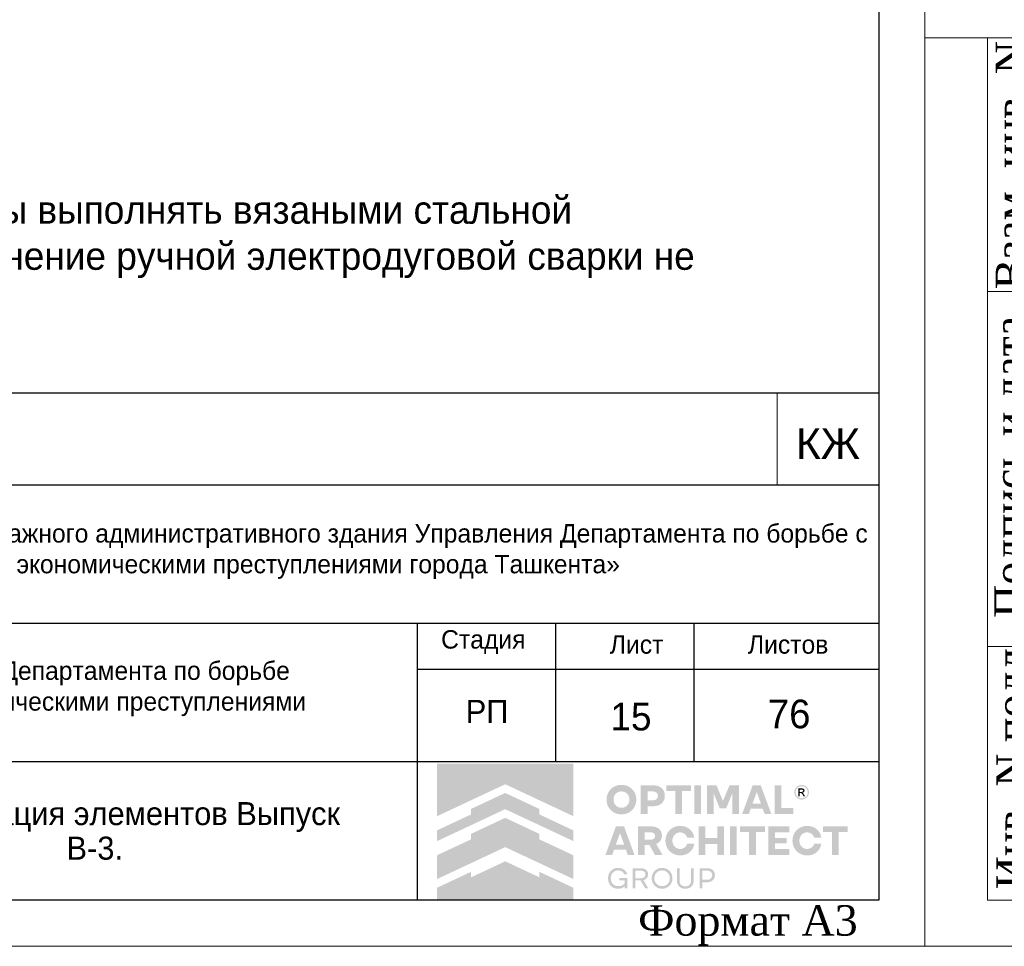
# Model space of a CAD drawing. Header units: millimetres. Extents: x -33345 to 4712671, y -3392 to 121473.
# Tile 191 of 256: x 1049378 to 1060054, y 44501 to 54549. Entities that reach past the tile are written whole.
import ezdxf

# ---------------------------------------------------------------- set-up
doc = ezdxf.new("R2010")
doc.units = ezdxf.units.MM
doc.layers.add('_линия', color=7, linetype='Continuous')
doc.layers.add('Маркировка', color=7, linetype='Continuous')
for name, color, linetype, lineweight in [('ACO-текст', 7, 'Continuous', 20), ('Lina', 7, 'Continuous', 20), ('Текст', 7, 'Continuous', 20)]:
    doc.layers.add(name, color=color, linetype=linetype, lineweight=lineweight)
doc.styles.add('ISO', font='isocpeui.ttf')
doc.styles.get("Standard").update_dxf_attribs({"font": 'arial.ttf'})
doc.styles.add('Times New Roman', font='times.ttf')
doc.styles.add('X-U-RW-01$0$StyleROMANS', font='GOTHIC.TTF')

# ---------------------------------------------------------------- blocks, each defined once
blk = doc.blocks.new('tryu')
at = {"layer": 'Lina', "ltscale": 10}
for p, q in [((-43761760, 22798782), (-43763760, 22798782)), ((-43761760, 22796032), (-43763080, 22796032)), ((-43761760, 22792182), (-43763080, 22792182))]:
    blk.add_line(p, q, dxfattribs=at)
blk.add_lwpolyline([(-43721760, 22818632), (-43721760, 22788932), (-43763760, 22788932), (-43763760, 22818632)], close=True, dxfattribs=at)
at = {"layer": 'Lina', "lineweight": 30, "ltscale": 10}
blk.add_lwpolyline([(-43722260, 22818132), (-43722260, 22789432), (-43761760, 22789432), (-43761760, 22818132)], close=True, dxfattribs=at)
at = {"layer": 'Lina', "ltscale": 10}
blk.add_lwpolyline([(-43761760, 22789432), (-43763080, 22789432), (-43763080, 22798782)], dxfattribs=at)
at = {"layer": 'Lina', "ltscale": 10, "char_height": 330, "attachment_point": 1, "rotation": 90, "style": 'Times New Roman'}
for s, insert, width in [('Взам. инв. N', (-43762992, 22796054), 2670.44), ('Подпись и дата', (-43763007, 22792493), 3220.15), ('Инв. N подл.', (-43762984, 22789551), 2670.44)]:
    blk.add_mtext(s, dxfattribs=dict(at, insert=insert, width=width))
at = {"layer": 'Lina', "ltscale": 10, "insert": (-43724868, 22789378), "char_height": 330, "width": 2502.94, "attachment_point": 1, "style": 'Times New Roman'}
blk.add_mtext('Формат А3', dxfattribs=at)
blk = doc.blocks.new('logo')
at = {"true_color": 0x90e0ed}
h = blk.add_hatch(color=141, dxfattribs=at)
h.dxf.hatch_style = 1
h.paths.add_polyline_path([(5.672, 5.668), (0.009, 5.668), (0.009, 3.483), (1.425, 4.147), (2.84, 4.81), (4.256, 4.147), (5.672, 3.483)])
at = {"true_color": 0x212121}
h = blk.add_hatch(color=250, dxfattribs=at)
h.dxf.hatch_style = 1
h.paths.add_polyline_path([(8.107, 4.61), (8.086, 4.63), (8.064, 4.649), (8.041, 4.667), (8.017, 4.683), (7.992, 4.699), (7.967, 4.713), (7.94, 4.726), (7.912, 4.738), (7.884, 4.749), (7.855, 4.759), (7.825, 4.766), (7.795, 4.773), (7.763, 4.778), (7.732, 4.782), (7.7, 4.784), (7.667, 4.785), (7.634, 4.784), (7.602, 4.782), (7.571, 4.778), (7.54, 4.773), (7.51, 4.766), (7.48, 4.758), (7.451, 4.749), (7.422, 4.738), (7.394, 4.725), (7.367, 4.712), (7.341, 4.697), (7.316, 4.682), (7.292, 4.665), (7.269, 4.648), (7.247, 4.629), (7.226, 4.609), (7.206, 4.588), (7.187, 4.566), (7.169, 4.544), (7.153, 4.52), (7.137, 4.495), (7.122, 4.47), (7.109, 4.443), (7.097, 4.416), (7.086, 4.387), (7.076, 4.359), (7.068, 4.329), (7.061, 4.299), (7.056, 4.268), (7.053, 4.237), (7.05, 4.205), (7.05, 4.173), (7.05, 4.14), (7.053, 4.108), (7.056, 4.077), (7.061, 4.047), (7.068, 4.016), (7.076, 3.987), (7.086, 3.958), (7.097, 3.93), (7.109, 3.903), (7.122, 3.876), (7.137, 3.85), (7.153, 3.826), (7.169, 3.802), (7.187, 3.779), (7.206, 3.757), (7.226, 3.736), (7.247, 3.716), (7.269, 3.697), (7.292, 3.679), (7.316, 3.662), (7.341, 3.647), (7.367, 3.633), (7.394, 3.619), (7.422, 3.607), (7.451, 3.596), (7.48, 3.587), (7.51, 3.579), (7.54, 3.573), (7.571, 3.568), (7.602, 3.564), (7.634, 3.562), (7.667, 3.561), (7.7, 3.562), (7.732, 3.564), (7.763, 3.568), (7.795, 3.573), (7.825, 3.579), (7.855, 3.587), (7.884, 3.596), (7.912, 3.607), (7.94, 3.619), (7.967, 3.633), (7.992, 3.647), (8.017, 3.662), (8.041, 3.679), (8.064, 3.697), (8.086, 3.716), (8.107, 3.736), (8.127, 3.757), (8.146, 3.779), (8.164, 3.802), (8.181, 3.826), (8.196, 3.85), (8.211, 3.876), (8.224, 3.903), (8.237, 3.93), (8.248, 3.958), (8.257, 3.987), (8.265, 4.016), (8.272, 4.047), (8.277, 4.077), (8.281, 4.108), (8.283, 4.14), (8.284, 4.173), (8.283, 4.205), (8.281, 4.237), (8.277, 4.268), (8.272, 4.299), (8.265, 4.329), (8.257, 4.359), (8.248, 4.387), (8.237, 4.416), (8.224, 4.443), (8.211, 4.47), (8.196, 4.495), (8.181, 4.52), (8.164, 4.544), (8.146, 4.567), (8.127, 4.589)])
h.paths.add_polyline_path([(7.841, 4.464), (7.854, 4.455), (7.867, 4.446), (7.879, 4.436), (7.891, 4.426), (7.902, 4.415), (7.913, 4.403), (7.923, 4.391), (7.933, 4.379), (7.942, 4.366), (7.95, 4.352), (7.958, 4.338), (7.965, 4.324), (7.972, 4.308), (7.977, 4.293), (7.982, 4.277), (7.987, 4.261), (7.99, 4.244), (7.993, 4.228), (7.995, 4.21), (7.996, 4.193), (7.996, 4.175), (7.996, 4.157), (7.995, 4.139), (7.993, 4.121), (7.99, 4.104), (7.987, 4.088), (7.982, 4.071), (7.977, 4.055), (7.972, 4.039), (7.965, 4.024), (7.958, 4.009), (7.95, 3.994), (7.942, 3.981), (7.933, 3.967), (7.923, 3.955), (7.913, 3.942), (7.902, 3.931), (7.891, 3.92), (7.879, 3.909), (7.867, 3.9), (7.854, 3.891), (7.841, 3.882), (7.827, 3.874), (7.813, 3.867), (7.798, 3.86), (7.783, 3.854), (7.767, 3.849), (7.751, 3.844), (7.735, 3.841), (7.718, 3.838), (7.701, 3.836), (7.684, 3.835), (7.667, 3.834), (7.649, 3.835), (7.632, 3.836), (7.615, 3.838), (7.598, 3.841), (7.582, 3.844), (7.566, 3.849), (7.551, 3.854), (7.535, 3.86), (7.521, 3.867), (7.506, 3.874), (7.492, 3.882), (7.479, 3.891), (7.466, 3.9), (7.454, 3.909), (7.442, 3.92), (7.431, 3.931), (7.42, 3.942), (7.41, 3.955), (7.4, 3.967), (7.391, 3.981), (7.383, 3.994), (7.375, 4.009), (7.368, 4.024), (7.362, 4.039), (7.356, 4.055), (7.351, 4.071), (7.347, 4.088), (7.343, 4.104), (7.34, 4.121), (7.338, 4.139), (7.337, 4.157), (7.337, 4.175), (7.337, 4.193), (7.338, 4.21), (7.34, 4.228), (7.343, 4.244), (7.347, 4.261), (7.351, 4.277), (7.356, 4.293), (7.362, 4.308), (7.368, 4.324), (7.375, 4.338), (7.383, 4.352), (7.391, 4.366), (7.4, 4.379), (7.41, 4.391), (7.42, 4.403), (7.431, 4.415), (7.442, 4.426), (7.454, 4.436), (7.466, 4.446), (7.479, 4.455), (7.492, 4.464), (7.506, 4.472), (7.521, 4.479), (7.535, 4.486), (7.551, 4.492), (7.566, 4.497), (7.582, 4.501), (7.598, 4.505), (7.615, 4.508), (7.632, 4.51), (7.649, 4.511), (7.667, 4.511), (7.684, 4.511), (7.701, 4.51), (7.718, 4.508), (7.735, 4.505), (7.751, 4.501), (7.767, 4.497), (7.783, 4.492), (7.798, 4.486), (7.813, 4.479), (7.827, 4.472)], flags=16)
h.paths.add_polyline_path([(9.335, 4.648), (9.319, 4.662), (9.301, 4.675), (9.283, 4.687), (9.264, 4.698), (9.245, 4.709), (9.224, 4.719), (9.203, 4.728), (9.181, 4.736), (9.158, 4.743), (9.134, 4.749), (9.11, 4.755), (9.085, 4.759), (9.059, 4.762), (9.032, 4.765), (9.005, 4.766), (8.977, 4.767), (8.47, 4.767), (8.47, 3.579), (8.75, 3.579), (8.75, 3.898), (8.977, 3.898), (9.005, 3.898), (9.032, 3.9), (9.059, 3.902), (9.085, 3.906), (9.11, 3.91), (9.134, 3.915), (9.158, 3.921), (9.181, 3.928), (9.203, 3.936), (9.224, 3.945), (9.245, 3.954), (9.264, 3.965), (9.283, 3.976), (9.301, 3.988), (9.319, 4.001), (9.335, 4.014), (9.35, 4.029), (9.365, 4.044), (9.379, 4.059), (9.391, 4.076), (9.403, 4.093), (9.414, 4.111), (9.424, 4.13), (9.432, 4.15), (9.44, 4.17), (9.447, 4.191), (9.453, 4.212), (9.458, 4.234), (9.461, 4.257), (9.464, 4.28), (9.466, 4.304), (9.466, 4.329), (9.466, 4.353), (9.464, 4.377), (9.461, 4.401), (9.458, 4.424), (9.453, 4.446), (9.447, 4.468), (9.44, 4.489), (9.432, 4.51), (9.424, 4.53), (9.414, 4.549), (9.403, 4.567), (9.391, 4.585), (9.379, 4.602), (9.365, 4.618), (9.35, 4.633)])
h.paths.add_polyline_path([(8.75, 4.511), (8.959, 4.511), (8.984, 4.511), (9.008, 4.508), (9.031, 4.505), (9.052, 4.499), (9.071, 4.492), (9.09, 4.484), (9.106, 4.474), (9.121, 4.463), (9.135, 4.45), (9.147, 4.436), (9.156, 4.421), (9.165, 4.404), (9.171, 4.387), (9.175, 4.368), (9.178, 4.348), (9.179, 4.327), (9.178, 4.306), (9.175, 4.287), (9.171, 4.268), (9.165, 4.251), (9.156, 4.235), (9.147, 4.22), (9.135, 4.206), (9.121, 4.193), (9.106, 4.182), (9.09, 4.172), (9.071, 4.164), (9.052, 4.157), (9.031, 4.151), (9.008, 4.148), (8.984, 4.145), (8.959, 4.144), (8.75, 4.144)], flags=16)
h.paths.add_polyline_path([(10.558, 4.767), (9.528, 4.767), (9.528, 4.529), (9.904, 4.529), (9.904, 3.579), (10.182, 3.579), (10.182, 4.529), (10.558, 4.529)])
h.paths.add_polyline_path([(10.975, 4.767), (10.695, 4.767), (10.695, 3.579), (10.975, 3.579)])
h.paths.add_polyline_path([(11.611, 4.767), (11.223, 4.767), (11.223, 3.579), (11.498, 3.579), (11.498, 4.426), (11.751, 3.806), (12.012, 3.806), (12.267, 4.426), (12.267, 3.579), (12.542, 3.579), (12.542, 4.767), (12.154, 4.767), (11.882, 4.116)])
h.paths.add_polyline_path([(13.451, 4.767), (13.116, 4.767), (12.68, 3.579), (12.959, 3.579), (13.038, 3.799), (13.529, 3.799), (13.609, 3.579), (13.888, 3.579)])
h.paths.add_polyline_path([(13.285, 4.487), (13.457, 4.01), (13.111, 4.01)], flags=16)
h.paths.add_polyline_path([(14.306, 4.767), (14.026, 4.767), (14.026, 3.579), (14.808, 3.579), (14.808, 3.827), (14.306, 3.827)])
h.paths.add_polyline_path([(15.871, 2.84), (15.857, 2.86), (15.841, 2.879), (15.825, 2.898), (15.808, 2.916), (15.79, 2.933), (15.771, 2.949), (15.752, 2.964), (15.731, 2.978), (15.71, 2.992), (15.688, 3.004), (15.666, 3.016), (15.643, 3.027), (15.619, 3.037), (15.594, 3.046), (15.569, 3.053), (15.543, 3.06), (15.516, 3.066), (15.49, 3.071), (15.462, 3.074), (15.434, 3.077), (15.406, 3.079), (15.377, 3.079), (15.344, 3.078), (15.312, 3.076), (15.281, 3.072), (15.25, 3.067), (15.22, 3.061), (15.191, 3.052), (15.162, 3.043), (15.134, 3.031), (15.106, 3.019), (15.08, 3.005), (15.054, 2.991), (15.03, 2.975), (15.006, 2.958), (14.984, 2.94), (14.962, 2.921), (14.942, 2.901), (14.922, 2.88), (14.903, 2.858), (14.886, 2.835), (14.869, 2.811), (14.854, 2.787), (14.84, 2.761), (14.827, 2.734), (14.815, 2.707), (14.804, 2.679), (14.795, 2.65), (14.787, 2.621), (14.78, 2.591), (14.775, 2.561), (14.772, 2.53), (14.769, 2.499), (14.769, 2.468), (14.769, 2.436), (14.772, 2.405), (14.775, 2.374), (14.78, 2.344), (14.787, 2.314), (14.795, 2.285), (14.804, 2.256), (14.815, 2.228), (14.827, 2.201), (14.84, 2.174), (14.854, 2.149), (14.869, 2.124), (14.886, 2.1), (14.903, 2.077), (14.922, 2.055), (14.942, 2.034), (14.962, 2.014), (14.984, 1.995), (15.006, 1.977), (15.03, 1.96), (15.054, 1.945), (15.08, 1.93), (15.106, 1.916), (15.134, 1.904), (15.162, 1.893), (15.191, 1.883), (15.22, 1.875), (15.25, 1.868), (15.281, 1.863), (15.312, 1.859), (15.344, 1.857), (15.377, 1.856), (15.406, 1.856), (15.434, 1.858), (15.462, 1.861), (15.49, 1.864), (15.516, 1.869), (15.543, 1.875), (15.569, 1.882), (15.594, 1.89), (15.619, 1.898), (15.643, 1.908), (15.666, 1.919), (15.688, 1.931), (15.71, 1.943), (15.731, 1.957), (15.752, 1.971), (15.771, 1.986), (15.79, 2.002), (15.808, 2.019), (15.825, 2.037), (15.841, 2.056), (15.857, 2.075), (15.871, 2.096), (15.885, 2.117), (15.898, 2.139), (15.91, 2.161), (15.921, 2.185), (15.93, 2.209), (15.939, 2.233), (15.947, 2.259), (15.953, 2.284), (15.959, 2.311), (15.964, 2.338), (15.668, 2.338), (15.659, 2.314), (15.649, 2.291), (15.638, 2.269), (15.625, 2.249), (15.61, 2.23), (15.594, 2.213), (15.576, 2.196), (15.557, 2.181), (15.536, 2.168), (15.515, 2.156), (15.493, 2.146), (15.471, 2.138), (15.448, 2.132), (15.424, 2.127), (15.4, 2.125), (15.375, 2.124), (15.358, 2.124), (15.342, 2.125), (15.326, 2.127), (15.31, 2.13), (15.294, 2.134), (15.279, 2.139), (15.264, 2.144), (15.249, 2.15), (15.235, 2.157), (15.221, 2.165), (15.207, 2.173), (15.195, 2.182), (15.182, 2.191), (15.17, 2.201), (15.159, 2.212), (15.148, 2.223), (15.138, 2.235), (15.128, 2.247), (15.119, 2.26), (15.11, 2.273), (15.102, 2.287), (15.094, 2.302), (15.087, 2.316), (15.081, 2.332), (15.075, 2.348), (15.07, 2.364), (15.066, 2.381), (15.062, 2.397), (15.059, 2.414), (15.057, 2.432), (15.056, 2.45), (15.056, 2.468), (15.056, 2.486), (15.057, 2.503), (15.059, 2.521), (15.062, 2.538), (15.066, 2.555), (15.07, 2.571), (15.075, 2.587), (15.081, 2.603), (15.087, 2.619), (15.094, 2.634), (15.102, 2.648), (15.11, 2.662), (15.119, 2.675), (15.128, 2.688), (15.138, 2.7), (15.148, 2.712), (15.159, 2.723), (15.17, 2.734), (15.182, 2.744), (15.195, 2.753), (15.207, 2.762), (15.221, 2.77), (15.235, 2.778), (15.249, 2.785), (15.264, 2.791), (15.279, 2.797), (15.294, 2.801), (15.31, 2.805), (15.326, 2.808), (15.342, 2.81), (15.358, 2.811), (15.375, 2.812), (15.4, 2.811), (15.424, 2.808), (15.448, 2.803), (15.471, 2.797), (15.493, 2.789), (15.515, 2.779), (15.536, 2.767), (15.557, 2.754), (15.576, 2.739), (15.594, 2.722), (15.61, 2.705), (15.625, 2.686), (15.638, 2.666), (15.649, 2.644), (15.659, 2.621), (15.668, 2.597), (15.964, 2.597), (15.959, 2.624), (15.953, 2.651), (15.947, 2.677), (15.939, 2.702), (15.93, 2.726), (15.921, 2.75), (15.91, 2.774), (15.898, 2.796), (15.885, 2.818)])
h.paths.add_polyline_path([(14.632, 3.061), (13.76, 3.061), (13.76, 1.874), (14.632, 1.874), (14.632, 2.122), (14.04, 2.122), (14.04, 2.359), (14.528, 2.359), (14.528, 2.572), (14.04, 2.572), (14.04, 2.813), (14.632, 2.813)])
h.paths.add_polyline_path([(13.624, 3.061), (12.593, 3.061), (12.593, 2.824), (12.969, 2.824), (12.969, 1.874), (13.248, 1.874), (13.248, 2.824), (13.624, 2.824)])
h.paths.add_polyline_path([(12.457, 3.061), (12.177, 3.061), (12.177, 1.874), (12.457, 1.874)])
h.paths.add_polyline_path([(11.929, 3.061), (11.648, 3.061), (11.648, 2.572), (11.147, 2.572), (11.147, 3.061), (10.867, 3.061), (10.867, 1.874), (11.147, 1.874), (11.147, 2.329), (11.648, 2.329), (11.648, 1.874), (11.929, 1.874)])
h.paths.add_polyline_path([(10.624, 2.796), (10.611, 2.818), (10.597, 2.84), (10.583, 2.86), (10.567, 2.879), (10.551, 2.898), (10.534, 2.916), (10.516, 2.933), (10.497, 2.949), (10.477, 2.964), (10.457, 2.978), (10.436, 2.992), (10.414, 3.004), (10.392, 3.016), (10.368, 3.027), (10.344, 3.037), (10.32, 3.046), (10.294, 3.053), (10.269, 3.06), (10.242, 3.066), (10.215, 3.071), (10.188, 3.074), (10.16, 3.077), (10.132, 3.079), (10.103, 3.079), (10.07, 3.078), (10.038, 3.076), (10.007, 3.072), (9.976, 3.067), (9.946, 3.061), (9.917, 3.052), (9.888, 3.043), (9.86, 3.031), (9.832, 3.019), (9.806, 3.005), (9.78, 2.991), (9.756, 2.975), (9.732, 2.958), (9.71, 2.94), (9.688, 2.921), (9.667, 2.901), (9.648, 2.88), (9.629, 2.858), (9.612, 2.835), (9.595, 2.811), (9.58, 2.787), (9.566, 2.761), (9.553, 2.734), (9.541, 2.707), (9.53, 2.679), (9.52, 2.65), (9.512, 2.621), (9.506, 2.591), (9.501, 2.561), (9.497, 2.53), (9.495, 2.499), (9.494, 2.468), (9.495, 2.436), (9.497, 2.405), (9.501, 2.374), (9.506, 2.344), (9.512, 2.314), (9.52, 2.285), (9.53, 2.256), (9.541, 2.228), (9.553, 2.201), (9.566, 2.174), (9.58, 2.149), (9.595, 2.124), (9.612, 2.1), (9.629, 2.077), (9.648, 2.055), (9.667, 2.034), (9.688, 2.014), (9.71, 1.995), (9.732, 1.977), (9.756, 1.96), (9.78, 1.945), (9.806, 1.93), (9.832, 1.916), (9.86, 1.904), (9.888, 1.893), (9.917, 1.883), (9.946, 1.875), (9.976, 1.868), (10.007, 1.863), (10.038, 1.859), (10.07, 1.857), (10.103, 1.856), (10.132, 1.856), (10.16, 1.858), (10.188, 1.861), (10.215, 1.864), (10.242, 1.869), (10.269, 1.875), (10.294, 1.882), (10.32, 1.89), (10.344, 1.898), (10.368, 1.908), (10.392, 1.919), (10.414, 1.931), (10.436, 1.943), (10.457, 1.957), (10.477, 1.971), (10.497, 1.986), (10.516, 2.002), (10.534, 2.019), (10.551, 2.037), (10.567, 2.056), (10.583, 2.075), (10.597, 2.096), (10.611, 2.117), (10.624, 2.139), (10.636, 2.161), (10.646, 2.185), (10.656, 2.209), (10.665, 2.233), (10.673, 2.259), (10.679, 2.284), (10.685, 2.311), (10.689, 2.338), (10.393, 2.338), (10.385, 2.314), (10.375, 2.291), (10.364, 2.269), (10.351, 2.249), (10.336, 2.23), (10.32, 2.213), (10.302, 2.196), (10.282, 2.181), (10.262, 2.168), (10.241, 2.156), (10.219, 2.146), (10.197, 2.138), (10.174, 2.132), (10.15, 2.127), (10.126, 2.125), (10.101, 2.124), (10.084, 2.124), (10.068, 2.125), (10.052, 2.127), (10.036, 2.13), (10.02, 2.134), (10.005, 2.139), (9.99, 2.144), (9.975, 2.15), (9.961, 2.157), (9.947, 2.165), (9.933, 2.173), (9.92, 2.182), (9.908, 2.191), (9.896, 2.201), (9.885, 2.212), (9.874, 2.223), (9.864, 2.235), (9.854, 2.247), (9.844, 2.26), (9.836, 2.273), (9.828, 2.287), (9.82, 2.302), (9.813, 2.316), (9.806, 2.332), (9.801, 2.348), (9.796, 2.364), (9.791, 2.381), (9.788, 2.397), (9.785, 2.414), (9.783, 2.432), (9.782, 2.45), (9.782, 2.468), (9.782, 2.486), (9.783, 2.503), (9.785, 2.521), (9.788, 2.538), (9.791, 2.555), (9.796, 2.571), (9.801, 2.587), (9.806, 2.603), (9.813, 2.619), (9.82, 2.634), (9.828, 2.648), (9.836, 2.662), (9.844, 2.675), (9.854, 2.688), (9.864, 2.7), (9.874, 2.712), (9.885, 2.723), (9.896, 2.734), (9.908, 2.744), (9.92, 2.753), (9.933, 2.762), (9.947, 2.77), (9.961, 2.778), (9.975, 2.785), (9.99, 2.791), (10.005, 2.797), (10.02, 2.801), (10.036, 2.805), (10.052, 2.808), (10.068, 2.81), (10.084, 2.811), (10.101, 2.812), (10.126, 2.811), (10.15, 2.808), (10.174, 2.803), (10.197, 2.797), (10.219, 2.789), (10.241, 2.779), (10.262, 2.767), (10.282, 2.754), (10.302, 2.739), (10.32, 2.722), (10.336, 2.705), (10.351, 2.686), (10.364, 2.666), (10.375, 2.644), (10.385, 2.621), (10.393, 2.597), (10.689, 2.597), (10.685, 2.624), (10.679, 2.651), (10.673, 2.677), (10.665, 2.702), (10.656, 2.726), (10.646, 2.75), (10.636, 2.774)])
h.paths.add_polyline_path([(9.251, 2.936), (9.221, 2.962), (9.189, 2.986), (9.153, 3.006), (9.113, 3.023), (9.07, 3.037), (9.024, 3.047), (8.974, 3.055), (8.921, 3.06), (8.865, 3.061), (8.347, 3.061), (8.347, 1.874), (8.628, 1.874), (8.628, 2.294), (8.826, 2.294), (9.057, 1.874), (9.372, 1.874), (9.108, 2.335), (9.136, 2.346), (9.162, 2.359), (9.187, 2.374), (9.21, 2.39), (9.231, 2.407), (9.25, 2.425), (9.268, 2.445), (9.284, 2.466), (9.299, 2.488), (9.311, 2.512), (9.322, 2.537), (9.33, 2.563), (9.337, 2.59), (9.342, 2.619), (9.345, 2.649), (9.346, 2.68), (9.344, 2.725), (9.338, 2.766), (9.328, 2.805), (9.315, 2.842), (9.297, 2.876), (9.276, 2.907)])
h.paths.add_polyline_path([(8.949, 2.802), (8.967, 2.796), (8.984, 2.789), (8.999, 2.781), (9.012, 2.772), (9.024, 2.761), (9.035, 2.75), (9.044, 2.737), (9.051, 2.724), (9.056, 2.709), (9.06, 2.693), (9.063, 2.677), (9.064, 2.659), (9.063, 2.642), (9.06, 2.626), (9.056, 2.61), (9.051, 2.596), (9.044, 2.582), (9.035, 2.57), (9.024, 2.559), (9.012, 2.548), (8.999, 2.539), (8.984, 2.531), (8.967, 2.524), (8.949, 2.518), (8.93, 2.514), (8.909, 2.511), (8.887, 2.509), (8.863, 2.508), (8.628, 2.508), (8.628, 2.812), (8.863, 2.812), (8.887, 2.811), (8.909, 2.809), (8.93, 2.806)], flags=16)
h.paths.add_polyline_path([(7.773, 3.061), (7.438, 3.061), (7.002, 1.874), (7.28, 1.874), (7.36, 2.093), (7.851, 2.093), (7.931, 1.874), (8.209, 1.874)])
h.paths.add_polyline_path([(7.606, 2.781), (7.778, 2.304), (7.433, 2.304)], flags=16)
h.paths.add_polyline_path([(17.059, 3.061), (16.029, 3.061), (16.029, 2.824), (16.405, 2.824), (16.405, 1.874), (16.683, 1.874), (16.683, 2.824), (17.059, 2.824)])
at = {"true_color": 0xa7a9ac}
h = blk.add_hatch(color=253, dxfattribs=at)
h.dxf.hatch_style = 1
h.paths.add_polyline_path([(15.277, 4.754), (15.255, 4.763), (15.232, 4.77), (15.208, 4.776), (15.185, 4.779), (15.164, 4.781), (15.162, 4.781), (15.138, 4.781), (15.127, 4.78), (15.114, 4.779), (15.101, 4.777), (15.088, 4.775), (15.076, 4.772), (15.063, 4.769), (15.05, 4.765), (15.038, 4.76), (15.026, 4.755), (14.997, 4.739), (14.969, 4.721), (14.945, 4.701), (14.923, 4.679), (14.903, 4.654), (14.886, 4.628), (14.872, 4.599), (14.86, 4.567), (14.856, 4.553), (14.853, 4.539), (14.85, 4.525), (14.848, 4.51), (14.847, 4.496), (14.847, 4.481), (14.847, 4.466), (14.848, 4.452), (14.851, 4.426), (14.857, 4.402), (14.864, 4.378), (14.873, 4.355), (14.884, 4.333), (14.896, 4.312), (14.911, 4.291), (14.928, 4.272), (14.94, 4.259), (14.954, 4.247), (14.968, 4.236), (14.982, 4.225), (14.997, 4.216), (15.013, 4.207), (15.029, 4.2), (15.046, 4.193), (15.064, 4.187), (15.082, 4.182), (15.1, 4.179), (15.119, 4.176), (15.14, 4.175), (15.16, 4.175), (15.181, 4.176), (15.202, 4.179), (15.222, 4.183), (15.241, 4.188), (15.26, 4.195), (15.279, 4.203), (15.297, 4.212), (15.314, 4.222), (15.331, 4.234), (15.347, 4.247), (15.364, 4.263), (15.38, 4.28), (15.395, 4.298), (15.408, 4.317), (15.419, 4.337), (15.429, 4.358), (15.437, 4.38), (15.444, 4.403), (15.448, 4.418), (15.45, 4.433), (15.452, 4.448), (15.453, 4.463), (15.454, 4.466), (15.454, 4.49), (15.453, 4.501), (15.45, 4.523), (15.446, 4.544), (15.441, 4.565), (15.434, 4.586), (15.426, 4.605), (15.416, 4.624), (15.405, 4.643), (15.392, 4.661), (15.38, 4.676), (15.368, 4.69), (15.354, 4.703), (15.34, 4.715), (15.326, 4.726), (15.31, 4.736), (15.294, 4.745)])
h.paths.add_polyline_path([(15.249, 4.711), (15.292, 4.687), (15.329, 4.657), (15.36, 4.619), (15.383, 4.576), (15.398, 4.529), (15.403, 4.478), (15.398, 4.427), (15.383, 4.379), (15.36, 4.336), (15.329, 4.299), (15.291, 4.268), (15.248, 4.245), (15.2, 4.23), (15.149, 4.225), (15.099, 4.23), (15.051, 4.245), (15.009, 4.268), (14.971, 4.299), (14.941, 4.337), (14.917, 4.38), (14.903, 4.427), (14.897, 4.478), (14.903, 4.529), (14.917, 4.576), (14.941, 4.619), (14.972, 4.657), (15.009, 4.688), (15.052, 4.711), (15.099, 4.726), (15.15, 4.731), (15.201, 4.726)], flags=16)
h.paths.add_polyline_path([(15.197, 4.632), (15.209, 4.629), (15.219, 4.625), (15.227, 4.621), (15.235, 4.616), (15.242, 4.61), (15.249, 4.603), (15.254, 4.596), (15.259, 4.587), (15.263, 4.578), (15.267, 4.565), (15.269, 4.553), (15.269, 4.541), (15.267, 4.529), (15.264, 4.518), (15.259, 4.507), (15.252, 4.496), (15.244, 4.486), (15.238, 4.48), (15.232, 4.475), (15.225, 4.471), (15.218, 4.467), (15.211, 4.464), (15.203, 4.461), (15.196, 4.459), (15.187, 4.458), (15.177, 4.456), (15.177, 4.456), (15.189, 4.449), (15.197, 4.445), (15.203, 4.439), (15.209, 4.433), (15.215, 4.426), (15.226, 4.413), (15.235, 4.399), (15.245, 4.386), (15.254, 4.372), (15.29, 4.313), (15.291, 4.311), (15.289, 4.31), (15.23, 4.31), (15.226, 4.312), (15.182, 4.389), (15.157, 4.425), (15.152, 4.43), (15.147, 4.435), (15.141, 4.439), (15.135, 4.442), (15.129, 4.445), (15.122, 4.447), (15.115, 4.448), (15.107, 4.448), (15.072, 4.449), (15.07, 4.449), (15.07, 4.311), (15.018, 4.311), (15.018, 4.636), (15.02, 4.637), (15.161, 4.635), (15.173, 4.635), (15.185, 4.634)], flags=0)
h.paths.add_polyline_path([(15.178, 4.588), (15.187, 4.584), (15.196, 4.579), (15.2, 4.576), (15.203, 4.572), (15.206, 4.568), (15.209, 4.564), (15.211, 4.559), (15.212, 4.554), (15.213, 4.549), (15.213, 4.544), (15.213, 4.538), (15.212, 4.533), (15.211, 4.528), (15.209, 4.523), (15.206, 4.518), (15.203, 4.514), (15.199, 4.51), (15.195, 4.506), (15.19, 4.503), (15.184, 4.5), (15.178, 4.499), (15.173, 4.497), (15.161, 4.495), (15.15, 4.494), (15.138, 4.494), (15.127, 4.494), (15.074, 4.493), (15.071, 4.493), (15.071, 4.592), (15.096, 4.592), (15.159, 4.591), (15.169, 4.59)], flags=0)
h.paths.add_polyline_path([(15.267, 4.565), (15.263, 4.578), (15.259, 4.587), (15.254, 4.596), (15.249, 4.603), (15.242, 4.61), (15.235, 4.616), (15.227, 4.621), (15.219, 4.625), (15.209, 4.629), (15.197, 4.632), (15.185, 4.634), (15.173, 4.635), (15.161, 4.635), (15.02, 4.637), (15.018, 4.636), (15.018, 4.311), (15.07, 4.311), (15.07, 4.449), (15.072, 4.449), (15.107, 4.448), (15.115, 4.448), (15.122, 4.447), (15.129, 4.445), (15.135, 4.442), (15.141, 4.439), (15.147, 4.435), (15.152, 4.43), (15.157, 4.425), (15.182, 4.389), (15.226, 4.312), (15.23, 4.31), (15.289, 4.31), (15.291, 4.311), (15.29, 4.313), (15.254, 4.372), (15.245, 4.386), (15.235, 4.399), (15.226, 4.413), (15.215, 4.426), (15.209, 4.433), (15.203, 4.439), (15.197, 4.445), (15.189, 4.449), (15.177, 4.456), (15.187, 4.458), (15.196, 4.459), (15.203, 4.461), (15.211, 4.464), (15.218, 4.467), (15.225, 4.471), (15.232, 4.475), (15.238, 4.48), (15.244, 4.486), (15.252, 4.496), (15.259, 4.507), (15.264, 4.518), (15.267, 4.529), (15.269, 4.541), (15.269, 4.553)], flags=0)
h = blk.add_hatch(color=253, dxfattribs=at)
h.dxf.hatch_style = 1
h.paths.add_polyline_path([(15.242, 4.61), (15.235, 4.616), (15.227, 4.621), (15.219, 4.625), (15.209, 4.629), (15.197, 4.632), (15.185, 4.634), (15.173, 4.635), (15.161, 4.635), (15.02, 4.637), (15.018, 4.636), (15.018, 4.311), (15.07, 4.311), (15.07, 4.449), (15.072, 4.449), (15.107, 4.448), (15.115, 4.448), (15.122, 4.447), (15.129, 4.445), (15.135, 4.442), (15.141, 4.439), (15.147, 4.435), (15.152, 4.43), (15.157, 4.425), (15.182, 4.389), (15.226, 4.312), (15.23, 4.31), (15.289, 4.31), (15.291, 4.311), (15.29, 4.313), (15.254, 4.372), (15.245, 4.386), (15.235, 4.399), (15.226, 4.413), (15.215, 4.426), (15.209, 4.433), (15.203, 4.439), (15.197, 4.445), (15.189, 4.449), (15.177, 4.456), (15.187, 4.458), (15.196, 4.459), (15.203, 4.461), (15.211, 4.464), (15.218, 4.467), (15.225, 4.471), (15.232, 4.475), (15.238, 4.48), (15.244, 4.486), (15.252, 4.496), (15.259, 4.507), (15.264, 4.518), (15.267, 4.529), (15.269, 4.541), (15.269, 4.553), (15.267, 4.565), (15.263, 4.578), (15.259, 4.587), (15.254, 4.596), (15.249, 4.603)])
h.paths.add_polyline_path([(15.169, 4.59), (15.178, 4.588), (15.187, 4.584), (15.196, 4.579), (15.2, 4.576), (15.203, 4.572), (15.206, 4.568), (15.209, 4.564), (15.211, 4.559), (15.212, 4.554), (15.213, 4.549), (15.213, 4.544), (15.213, 4.538), (15.212, 4.533), (15.211, 4.528), (15.209, 4.523), (15.206, 4.518), (15.203, 4.514), (15.199, 4.51), (15.195, 4.506), (15.19, 4.503), (15.184, 4.5), (15.178, 4.499), (15.173, 4.497), (15.161, 4.495), (15.15, 4.494), (15.138, 4.494), (15.127, 4.494), (15.074, 4.493), (15.071, 4.493), (15.071, 4.592), (15.096, 4.592), (15.159, 4.591)], flags=16)
at = {"true_color": 0x1f2877}
h = blk.add_hatch(color=166, dxfattribs=at)
h.dxf.hatch_style = 1
h.paths.add_polyline_path([(2.84, 4.449), (1.425, 3.786), (1.425, 3.558), (0.009, 2.894), (0.009, 2.448), (1.425, 3.112), (2.84, 3.775), (4.256, 3.112), (5.672, 2.448), (5.672, 2.894), (4.256, 3.558), (4.256, 3.786)])
h.paths.add_polyline_path([(2.84, 3.415), (1.425, 2.751), (1.425, 2.523), (0.009, 1.86), (0.009, 0.873), (1.425, 1.536), (2.84, 2.199), (4.256, 1.536), (5.672, 0.873), (5.672, 1.86), (4.256, 2.523), (4.256, 2.751)])
h.paths.add_polyline_path([(2.84, 1.611), (1.425, 0.947), (1.425, 1.176), (0.009, 0.512), (0.009, 0.005), (5.672, 0.005), (5.672, 0.512), (4.256, 1.176), (4.256, 0.947)])
at = {"true_color": 0xa7a9ac}
h = blk.add_hatch(color=253, dxfattribs=at)
h.dxf.hatch_style = 1
h.paths.add_polyline_path([(7.824, 1.219), (7.813, 1.23), (7.803, 1.24), (7.791, 1.249), (7.78, 1.258), (7.768, 1.267), (7.756, 1.275), (7.743, 1.283), (7.73, 1.29), (7.716, 1.297), (7.703, 1.303), (7.688, 1.309), (7.674, 1.314), (7.659, 1.319), (7.644, 1.323), (7.628, 1.326), (7.613, 1.329), (7.597, 1.332), (7.581, 1.334), (7.564, 1.335), (7.547, 1.336), (7.53, 1.336), (7.506, 1.335), (7.483, 1.334), (7.461, 1.331), (7.439, 1.328), (7.417, 1.323), (7.396, 1.317), (7.376, 1.31), (7.356, 1.302), (7.337, 1.293), (7.319, 1.284), (7.301, 1.273), (7.284, 1.262), (7.268, 1.25), (7.253, 1.237), (7.238, 1.224), (7.224, 1.21), (7.211, 1.195), (7.199, 1.179), (7.187, 1.163), (7.176, 1.146), (7.166, 1.129), (7.157, 1.11), (7.149, 1.092), (7.141, 1.073), (7.134, 1.053), (7.128, 1.033), (7.124, 1.012), (7.119, 0.991), (7.116, 0.97), (7.114, 0.949), (7.113, 0.927), (7.112, 0.904), (7.113, 0.88), (7.114, 0.857), (7.116, 0.834), (7.12, 0.811), (7.124, 0.789), (7.129, 0.768), (7.135, 0.747), (7.142, 0.727), (7.15, 0.707), (7.159, 0.688), (7.168, 0.67), (7.178, 0.652), (7.189, 0.636), (7.201, 0.62), (7.214, 0.605), (7.227, 0.59), (7.241, 0.577), (7.255, 0.564), (7.271, 0.552), (7.286, 0.54), (7.303, 0.53), (7.32, 0.52), (7.338, 0.511), (7.357, 0.503), (7.376, 0.496), (7.396, 0.49), (7.416, 0.485), (7.436, 0.48), (7.458, 0.477), (7.479, 0.475), (7.501, 0.473), (7.524, 0.473), (7.546, 0.473), (7.567, 0.474), (7.588, 0.476), (7.608, 0.479), (7.627, 0.483), (7.646, 0.488), (7.664, 0.493), (7.682, 0.5), (7.699, 0.507), (7.716, 0.514), (7.732, 0.523), (7.747, 0.532), (7.761, 0.541), (7.775, 0.551), (7.789, 0.562), (7.802, 0.574), (7.802, 0.485), (7.911, 0.485), (7.911, 0.921), (7.578, 0.921), (7.578, 0.827), (7.802, 0.827), (7.802, 0.709), (7.794, 0.695), (7.785, 0.681), (7.774, 0.668), (7.763, 0.656), (7.75, 0.645), (7.735, 0.634), (7.72, 0.624), (7.703, 0.615), (7.685, 0.606), (7.666, 0.599), (7.647, 0.593), (7.627, 0.588), (7.606, 0.584), (7.585, 0.581), (7.563, 0.58), (7.54, 0.579), (7.522, 0.579), (7.505, 0.58), (7.488, 0.582), (7.472, 0.585), (7.456, 0.588), (7.441, 0.592), (7.425, 0.597), (7.411, 0.602), (7.396, 0.608), (7.383, 0.615), (7.369, 0.622), (7.357, 0.63), (7.345, 0.639), (7.333, 0.648), (7.322, 0.658), (7.311, 0.668), (7.301, 0.679), (7.292, 0.69), (7.283, 0.702), (7.275, 0.715), (7.267, 0.728), (7.26, 0.741), (7.253, 0.756), (7.247, 0.77), (7.242, 0.786), (7.237, 0.801), (7.234, 0.817), (7.23, 0.834), (7.228, 0.851), (7.226, 0.868), (7.225, 0.886), (7.225, 0.904), (7.225, 0.921), (7.226, 0.938), (7.228, 0.954), (7.23, 0.97), (7.233, 0.986), (7.236, 1.001), (7.24, 1.016), (7.245, 1.031), (7.25, 1.046), (7.256, 1.06), (7.262, 1.074), (7.27, 1.087), (7.277, 1.099), (7.285, 1.112), (7.294, 1.123), (7.304, 1.135), (7.314, 1.145), (7.324, 1.155), (7.335, 1.165), (7.347, 1.174), (7.359, 1.182), (7.371, 1.19), (7.385, 1.197), (7.398, 1.204), (7.412, 1.21), (7.427, 1.215), (7.442, 1.22), (7.458, 1.223), (7.474, 1.226), (7.49, 1.228), (7.508, 1.229), (7.525, 1.23), (7.547, 1.229), (7.569, 1.227), (7.59, 1.224), (7.61, 1.219), (7.629, 1.214), (7.648, 1.207), (7.667, 1.199), (7.684, 1.189), (7.701, 1.178), (7.716, 1.166), (7.73, 1.154), (7.743, 1.14), (7.755, 1.125), (7.765, 1.109), (7.775, 1.091), (7.783, 1.073), (7.908, 1.073), (7.903, 1.089), (7.897, 1.104), (7.891, 1.118), (7.884, 1.132), (7.877, 1.146), (7.869, 1.159), (7.861, 1.172), (7.852, 1.185), (7.843, 1.197), (7.834, 1.208)])
h.paths.add_polyline_path([(8.756, 1.163), (8.751, 1.175), (8.746, 1.187), (8.74, 1.198), (8.733, 1.208), (8.725, 1.219), (8.717, 1.229), (8.709, 1.238), (8.7, 1.247), (8.69, 1.255), (8.68, 1.263), (8.669, 1.271), (8.658, 1.278), (8.646, 1.285), (8.634, 1.291), (8.621, 1.296), (8.608, 1.301), (8.594, 1.306), (8.579, 1.31), (8.565, 1.314), (8.549, 1.317), (8.534, 1.319), (8.517, 1.321), (8.501, 1.322), (8.484, 1.323), (8.466, 1.323), (8.136, 1.323), (8.136, 0.485), (8.245, 0.485), (8.245, 0.814), (8.464, 0.814), (8.654, 0.485), (8.783, 0.485), (8.579, 0.828), (8.602, 0.835), (8.623, 0.843), (8.643, 0.853), (8.662, 0.863), (8.679, 0.875), (8.695, 0.888), (8.709, 0.902), (8.723, 0.917), (8.734, 0.933), (8.744, 0.95), (8.753, 0.968), (8.76, 0.986), (8.766, 1.006), (8.769, 1.026), (8.772, 1.047), (8.773, 1.07), (8.772, 1.084), (8.771, 1.098), (8.77, 1.112), (8.767, 1.125), (8.764, 1.138), (8.761, 1.151)])
h.paths.add_polyline_path([(8.245, 1.223), (8.455, 1.223), (8.479, 1.223), (8.501, 1.221), (8.522, 1.218), (8.541, 1.213), (8.56, 1.207), (8.577, 1.2), (8.592, 1.192), (8.606, 1.182), (8.619, 1.171), (8.63, 1.159), (8.639, 1.146), (8.647, 1.132), (8.653, 1.117), (8.657, 1.101), (8.659, 1.084), (8.66, 1.066), (8.659, 1.047), (8.657, 1.03), (8.653, 1.014), (8.647, 0.999), (8.639, 0.985), (8.63, 0.972), (8.619, 0.96), (8.606, 0.949), (8.592, 0.94), (8.577, 0.931), (8.56, 0.924), (8.541, 0.918), (8.522, 0.914), (8.501, 0.911), (8.479, 0.909), (8.455, 0.908), (8.245, 0.908)], flags=16)
h.paths.add_polyline_path([(9.702, 1.165), (9.689, 1.181), (9.676, 1.197), (9.662, 1.212), (9.647, 1.226), (9.631, 1.239), (9.615, 1.252), (9.598, 1.263), (9.581, 1.274), (9.563, 1.285), (9.544, 1.294), (9.525, 1.303), (9.505, 1.311), (9.484, 1.317), (9.464, 1.323), (9.443, 1.328), (9.421, 1.331), (9.399, 1.334), (9.377, 1.336), (9.355, 1.336), (9.332, 1.336), (9.31, 1.334), (9.288, 1.331), (9.266, 1.328), (9.245, 1.323), (9.225, 1.317), (9.204, 1.311), (9.184, 1.303), (9.165, 1.294), (9.146, 1.285), (9.128, 1.274), (9.111, 1.263), (9.094, 1.252), (9.078, 1.239), (9.062, 1.226), (9.047, 1.212), (9.033, 1.197), (9.02, 1.181), (9.007, 1.165), (8.995, 1.148), (8.984, 1.131), (8.974, 1.113), (8.965, 1.094), (8.956, 1.075), (8.948, 1.055), (8.941, 1.034), (8.936, 1.014), (8.931, 0.993), (8.928, 0.971), (8.925, 0.949), (8.923, 0.927), (8.923, 0.904), (8.923, 0.882), (8.925, 0.859), (8.928, 0.838), (8.931, 0.816), (8.936, 0.795), (8.941, 0.774), (8.948, 0.754), (8.956, 0.734), (8.965, 0.715), (8.974, 0.696), (8.984, 0.678), (8.995, 0.66), (9.007, 0.644), (9.02, 0.628), (9.033, 0.612), (9.047, 0.597), (9.062, 0.583), (9.078, 0.57), (9.094, 0.557), (9.111, 0.545), (9.128, 0.534), (9.146, 0.524), (9.165, 0.514), (9.184, 0.506), (9.204, 0.498), (9.225, 0.491), (9.245, 0.486), (9.266, 0.481), (9.288, 0.477), (9.31, 0.475), (9.332, 0.473), (9.355, 0.473), (9.377, 0.473), (9.399, 0.475), (9.421, 0.477), (9.443, 0.481), (9.464, 0.486), (9.484, 0.491), (9.505, 0.498), (9.525, 0.506), (9.544, 0.514), (9.563, 0.524), (9.581, 0.534), (9.598, 0.545), (9.615, 0.557), (9.631, 0.57), (9.647, 0.583), (9.662, 0.597), (9.676, 0.612), (9.689, 0.628), (9.702, 0.644), (9.714, 0.66), (9.725, 0.678), (9.735, 0.696), (9.744, 0.715), (9.753, 0.734), (9.761, 0.754), (9.768, 0.774), (9.773, 0.795), (9.778, 0.816), (9.782, 0.838), (9.784, 0.859), (9.786, 0.882), (9.786, 0.904), (9.786, 0.927), (9.784, 0.949), (9.782, 0.971), (9.778, 0.993), (9.773, 1.014), (9.768, 1.034), (9.761, 1.055), (9.753, 1.075), (9.744, 1.094), (9.735, 1.113), (9.725, 1.131), (9.714, 1.148)])
h.paths.add_polyline_path([(9.126, 1.137), (9.136, 1.148), (9.148, 1.158), (9.16, 1.167), (9.172, 1.176), (9.185, 1.184), (9.198, 1.192), (9.212, 1.199), (9.227, 1.205), (9.242, 1.211), (9.257, 1.216), (9.272, 1.22), (9.288, 1.223), (9.304, 1.226), (9.321, 1.228), (9.337, 1.229), (9.355, 1.23), (9.372, 1.229), (9.388, 1.228), (9.405, 1.226), (9.421, 1.223), (9.437, 1.22), (9.452, 1.216), (9.467, 1.211), (9.482, 1.205), (9.497, 1.199), (9.511, 1.192), (9.524, 1.184), (9.537, 1.176), (9.549, 1.167), (9.561, 1.158), (9.573, 1.148), (9.583, 1.137), (9.594, 1.126), (9.604, 1.114), (9.613, 1.102), (9.621, 1.089), (9.629, 1.076), (9.637, 1.063), (9.644, 1.048), (9.65, 1.034), (9.655, 1.019), (9.66, 1.003), (9.664, 0.988), (9.668, 0.972), (9.67, 0.955), (9.672, 0.939), (9.673, 0.922), (9.674, 0.904), (9.673, 0.887), (9.672, 0.87), (9.67, 0.853), (9.668, 0.837), (9.664, 0.821), (9.66, 0.805), (9.655, 0.79), (9.65, 0.775), (9.644, 0.76), (9.637, 0.746), (9.629, 0.732), (9.621, 0.719), (9.613, 0.707), (9.604, 0.694), (9.594, 0.683), (9.583, 0.672), (9.573, 0.661), (9.561, 0.651), (9.549, 0.641), (9.537, 0.633), (9.524, 0.624), (9.511, 0.617), (9.497, 0.61), (9.482, 0.603), (9.467, 0.598), (9.452, 0.593), (9.437, 0.589), (9.421, 0.585), (9.405, 0.582), (9.388, 0.581), (9.372, 0.579), (9.355, 0.579), (9.337, 0.579), (9.321, 0.581), (9.304, 0.582), (9.288, 0.585), (9.272, 0.589), (9.257, 0.593), (9.242, 0.598), (9.227, 0.603), (9.212, 0.61), (9.198, 0.617), (9.185, 0.624), (9.172, 0.633), (9.16, 0.641), (9.148, 0.651), (9.136, 0.661), (9.126, 0.672), (9.115, 0.683), (9.105, 0.694), (9.096, 0.707), (9.088, 0.719), (9.08, 0.732), (9.072, 0.746), (9.065, 0.76), (9.059, 0.775), (9.054, 0.79), (9.049, 0.805), (9.045, 0.821), (9.041, 0.837), (9.039, 0.853), (9.037, 0.87), (9.036, 0.887), (9.035, 0.904), (9.036, 0.922), (9.037, 0.939), (9.039, 0.955), (9.041, 0.972), (9.045, 0.988), (9.049, 1.003), (9.054, 1.019), (9.059, 1.034), (9.065, 1.048), (9.072, 1.063), (9.08, 1.076), (9.088, 1.089), (9.096, 1.102), (9.105, 1.114), (9.115, 1.126)], flags=16)
h.paths.add_polyline_path([(10.079, 1.323), (9.97, 1.323), (9.97, 0.817), (9.97, 0.797), (9.972, 0.778), (9.973, 0.759), (9.976, 0.741), (9.979, 0.723), (9.983, 0.705), (9.988, 0.689), (9.994, 0.672), (10, 0.656), (10.007, 0.641), (10.015, 0.627), (10.023, 0.613), (10.032, 0.6), (10.042, 0.587), (10.052, 0.575), (10.063, 0.564), (10.074, 0.553), (10.086, 0.543), (10.099, 0.534), (10.113, 0.525), (10.127, 0.517), (10.141, 0.51), (10.156, 0.503), (10.172, 0.496), (10.189, 0.491), (10.205, 0.486), (10.223, 0.482), (10.241, 0.479), (10.259, 0.476), (10.278, 0.474), (10.298, 0.473), (10.318, 0.473), (10.338, 0.473), (10.358, 0.474), (10.377, 0.476), (10.395, 0.479), (10.413, 0.482), (10.43, 0.486), (10.447, 0.491), (10.464, 0.496), (10.479, 0.503), (10.495, 0.51), (10.509, 0.517), (10.523, 0.525), (10.536, 0.534), (10.549, 0.543), (10.561, 0.553), (10.573, 0.564), (10.583, 0.575), (10.593, 0.587), (10.603, 0.6), (10.612, 0.613), (10.62, 0.627), (10.628, 0.641), (10.635, 0.656), (10.641, 0.672), (10.646, 0.689), (10.651, 0.705), (10.655, 0.723), (10.659, 0.741), (10.661, 0.759), (10.663, 0.778), (10.664, 0.797), (10.665, 0.817), (10.665, 1.323), (10.556, 1.323), (10.556, 0.817), (10.555, 0.788), (10.552, 0.761), (10.547, 0.736), (10.54, 0.713), (10.531, 0.691), (10.521, 0.671), (10.508, 0.653), (10.494, 0.636), (10.477, 0.621), (10.46, 0.608), (10.44, 0.597), (10.419, 0.589), (10.396, 0.582), (10.372, 0.577), (10.346, 0.574), (10.318, 0.573), (10.29, 0.574), (10.264, 0.577), (10.24, 0.582), (10.217, 0.589), (10.196, 0.597), (10.176, 0.608), (10.158, 0.621), (10.142, 0.636), (10.127, 0.653), (10.114, 0.671), (10.103, 0.691), (10.095, 0.713), (10.088, 0.736), (10.083, 0.761), (10.08, 0.788), (10.079, 0.817)])
h.paths.add_polyline_path([(11.497, 1.203), (11.488, 1.214), (11.479, 1.225), (11.469, 1.235), (11.459, 1.245), (11.448, 1.254), (11.437, 1.262), (11.425, 1.27), (11.412, 1.278), (11.399, 1.285), (11.385, 1.291), (11.371, 1.297), (11.356, 1.303), (11.341, 1.308), (11.326, 1.312), (11.309, 1.315), (11.293, 1.318), (11.276, 1.321), (11.259, 1.322), (11.241, 1.323), (11.223, 1.323), (10.911, 1.323), (10.911, 0.485), (11.02, 0.485), (11.02, 0.742), (11.223, 0.742), (11.241, 0.742), (11.259, 0.743), (11.276, 0.745), (11.293, 0.747), (11.309, 0.75), (11.326, 0.754), (11.341, 0.758), (11.356, 0.763), (11.371, 0.769), (11.385, 0.775), (11.399, 0.781), (11.412, 0.789), (11.425, 0.796), (11.437, 0.805), (11.448, 0.814), (11.459, 0.823), (11.469, 0.833), (11.479, 0.843), (11.488, 0.854), (11.497, 0.866), (11.505, 0.878), (11.512, 0.89), (11.519, 0.903), (11.525, 0.916), (11.53, 0.93), (11.535, 0.944), (11.539, 0.959), (11.542, 0.973), (11.545, 0.988), (11.546, 1.004), (11.548, 1.02), (11.548, 1.036), (11.548, 1.052), (11.546, 1.067), (11.545, 1.083), (11.542, 1.098), (11.539, 1.112), (11.535, 1.127), (11.53, 1.14), (11.525, 1.154), (11.519, 1.167), (11.512, 1.18), (11.505, 1.192)])
h.paths.add_polyline_path([(11.02, 1.223), (11.211, 1.223), (11.236, 1.223), (11.26, 1.22), (11.282, 1.216), (11.303, 1.21), (11.323, 1.203), (11.342, 1.194), (11.359, 1.184), (11.375, 1.171), (11.389, 1.158), (11.401, 1.143), (11.412, 1.128), (11.42, 1.111), (11.427, 1.093), (11.431, 1.074), (11.434, 1.054), (11.435, 1.033), (11.434, 1.012), (11.431, 0.992), (11.427, 0.973), (11.42, 0.955), (11.412, 0.938), (11.401, 0.922), (11.389, 0.907), (11.375, 0.894), (11.359, 0.882), (11.342, 0.871), (11.323, 0.862), (11.303, 0.855), (11.282, 0.849), (11.26, 0.845), (11.236, 0.843), (11.211, 0.842), (11.02, 0.842)], flags=16)
blk = doc.blocks.new('medgor')
at = {"linetype": 'Continuous', "lineweight": 0}
for p, q in [((-43992634, 22934575), (-43993734, 22934575)), ((-43993734, 22934575), (-43993734, 22933575))]:
    blk.add_line(p, q, dxfattribs=at)
at = {"ltscale": 25}
for p, q in [((-43992634, 22933575), (-44011134, 22933575)), ((-43992634, 22932075), (-44011134, 22932075)), ((-43997634, 22929075), (-43997634, 22932075)), ((-43996134, 22930575), (-43996134, 22932075)), ((-43994634, 22930575), (-43994634, 22932075)), ((-43992634, 22931575), (-43997634, 22931575)), ((-43992634, 22930575), (-44011134, 22930575))]:
    blk.add_line(p, q, dxfattribs=at)
blk.add_lwpolyline([(-44011134, 22934575), (-43992634, 22934575), (-43992634, 22929075), (-44011134, 22929075)], close=True, dxfattribs=at)
at = {"xscale": 261.1155435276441, "yscale": 261.1155435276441, "zscale": 261.1155435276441}
blk.add_blockref('logo', (-43997425, 22929076), dxfattribs=at)
at = {"color": 7, "linetype": 'Continuous', "lineweight": 0, "ltscale": 4, "insert": (-43993184, 22934025), "char_height": 330, "width": 1100, "attachment_point": 5}
blk.add_mtext('{\\C256;КЖ}', dxfattribs=at)
at = {"layer": 'Текст', "style": 'X-U-RW-01$0$StyleROMANS'}
blk.add_text('76', height=310.7, dxfattribs=at).set_placement((-43993836, 22930939))
at = {"layer": 'Текст', "attachment_point": 8, "style": 'X-U-RW-01$0$StyleROMANS'}
for s, insert, char_height, width in [('\\pxqc;«Строительство 5-этажного административного здания Управления Департамента по борьбе с экономическими преступлениями города Ташкента»', (-43998711, 22932559), 200, 11910.39), ('Стадия', (-43996921, 22931745), 200, 748.42), ('Лист', (-43995259, 22931745), 200, 748.42), ('Листов', (-43993616, 22931745), 200, 748.42), ('Здание Департамента по борьбе\\P с экономическими преступлениями', (-44001076, 22931070), 200, 11910.39), ('РП', (-43996880, 22930997), 250, 748.42)]:
    blk.add_mtext(s, dxfattribs=dict(at, insert=insert, char_height=char_height, width=width))

msp = doc.modelspace()

# ---------------------------------------------------------------- block references
for name, p in [('tryu', (44780951.634, -22744430.79)), ('tryu', (44822951.634, -22744430.79)), ('medgor', (45051325.745, -22884073.497))]:
    msp.add_blockref(name, p)

# ---------------------------------------------------------------- texts
at = {"insert": (328516.802, 47688.501), "char_height": 300, "width": 15750.75644, "attachment_point": 1, "style": 'ISO'}
msp.add_mtext('\\pi2734.5;{\\H1.33333x;Примечание:\\H1.25003x; \\P\\pi0;}1. Данный лист читать совместно с листом {\\C1;КР-3.\\P}2. Бетонирование допускается после установки всех выпускаемых стержней в вертикальные конструкции.', dxfattribs=at)
at = {"layer": '_линия', "style": 'X-U-RW-01$0$StyleROMANS'}
msp.add_text('15', height=300, dxfattribs=at).set_placement((1055782.535, 46842.173))
at = {"layer": 'ACO-текст', "char_height": 300, "width": 17209.24487, "attachment_point": 1, "style": 'X-U-RW-01$0$StyleROMANS'}
for insert in [(955506.076, 52767.054), (996899.537, 52636.667), (1040202.768, 52636.667)]:
    msp.add_mtext('\\A1;\\pi-600,l600,t600;1.^IСоединения пересечений стержней арматуры выполнять вязаными стальной отожженной проволокой d=0.8-1.0мм. Применение ручной электродуговой сварки не допускается!\\P{\\A0;\\C0;2.^IДанный лист см. с л. КЖ-}', dxfattribs=dict(at, insert=insert))
at = {"layer": 'Маркировка', "insert": (1050191.636, 45751.326), "char_height": 250, "width": 5632.79877, "attachment_point": 5, "line_spacing_factor": 0.9, "style": 'X-U-RW-01$0$StyleROMANS'}
msp.add_mtext('{\\C0;Спецификация элементов Выпуск В-3.}', dxfattribs=at)

doc.saveas('drawing.dxf')
